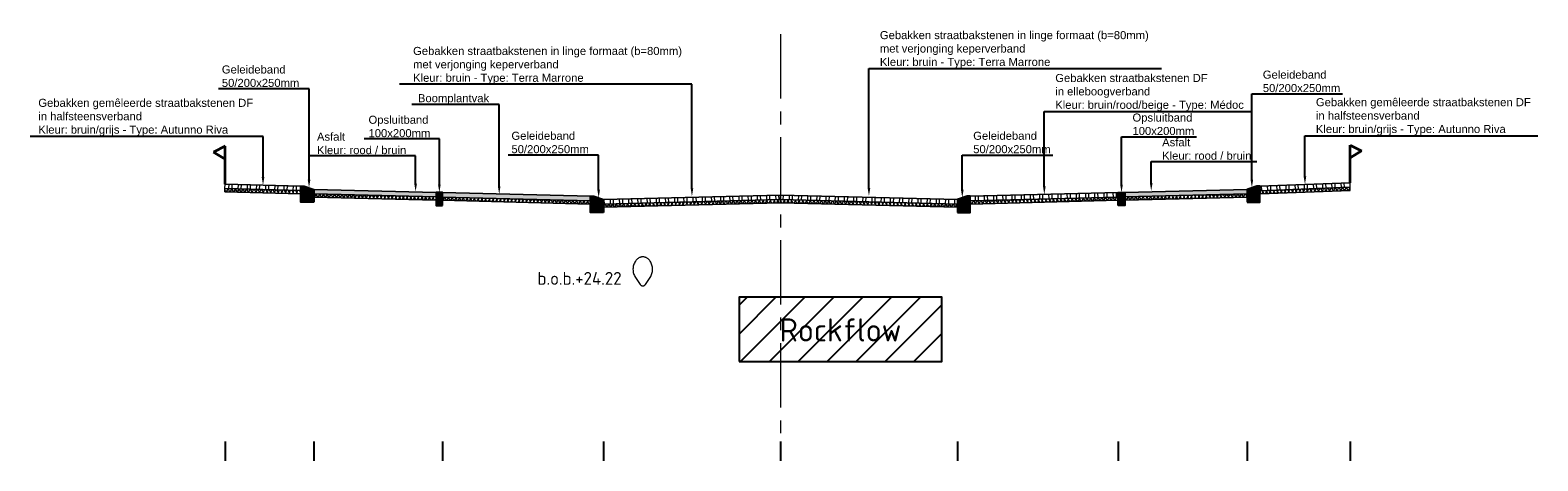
# Model space of a CAD drawing. Header units: metres. Extents: x 198530 to 198748, y 355169 to 355318.
# Tile 10 of 37: x 198532.1 to 198555.53, y 355241.5 to 355248.19. Entities that reach past the tile are written whole.
import ezdxf
from ezdxf import colors
from ezdxf.entities.mleader import LeaderData, LeaderLine
from ezdxf.math import Vec2, Vec3

# ---------------------------------------------------------------- set-up
doc = ezdxf.new("R2010")
doc.units = ezdxf.units.M
doc.linetypes.add('AM-AS', pattern=[16, 10, -2, 2, -2])
doc.linetypes.add('RI-GWA', pattern=[18.45, 6, -1.8, 1.75, -1.8, 1.75, -1.8, 1.75, -1.8])
doc.layers.get('Defpoints').update_dxf_attribs({"lineweight": 25})
for name, color, linetype, lineweight in [('B-WE-RI-GWA-BESTAANDE RIOLERING', 252, 'RI-GWA', 18), ('C3D-LABELS', 7, 'Continuous', 25), ('N-WE-AM-AS-G', 10, 'AM-AS', 18), ('N-WE-VH-VERHARDING_FUNDERING-G', 7, 'Continuous', 35), ('X-XX-AL-T25', 7, 'Continuous', 25)]:
    doc.layers.add(name, color=color, linetype=linetype, lineweight=lineweight)
doc.layers.add('N-WE-AL-DETAIL-G', color=7, linetype='Continuous')
doc.layers.add('N-WE-VH-ROCKFLOW-G', color=10, linetype='Continuous')
doc.styles.add('NLCS-ISO', font='NLCS-ISO.ttf')
doc.styles.add('NLCS-ISO-M200-T25', font='NLCS-ISO.ttf', dxfattribs={"height": 0.5})
doc.styles.add('NLCS-ISO-M50-T25', font='NLCS-ISO.ttf', dxfattribs={"height": 0.125})
pattern_1 = [(60, (-3613.88653, -302.51122), (-0.0433012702, 0.025), []), (120, (-3613.88653, -302.51122), (-0.0433012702, -0.025), [])]

# ---------------------------------------------------------------- blocks, each defined once
blk = doc.blocks.new('*U12')
at = {"lineweight": 9}
h = blk.add_hatch(dxfattribs=at)
h.set_pattern_fill('ANSI32', color=252, scale=0.015, angle=47)
h.paths.add_polyline_path([(0, 0), (-2.75, -0.069), (-2.749, -0.139), (0.001, -0.07)])
h = blk.add_hatch(dxfattribs=at)
h.set_pattern_fill('AVH-ASFALT', color=252, scale=0.05, pattern_type=2)
h.set_pattern_definition(pattern_1)
h.paths.add_polyline_path([(0.001, -0.07), (-2.749, -0.139), (-2.749, -0.189), (0.001, -0.12)])
for points in [[(0.001, -0.12), (-2.749, -0.189), (-2.75, -0.069), (0, 0)], [(0.001, -0.07), (-2.749, -0.139)]]:
    blk.add_lwpolyline(points, dxfattribs=at)
at = {"layer": 'Defpoints', "color": 6, "lineweight": 9}
for points in [[(0, 0), (-2.75, -0.069), (-2.749, -0.139), (0.001, -0.07)], [(0.001, -0.07), (-2.749, -0.139), (-2.749, -0.189), (0.001, -0.12)]]:
    blk.add_lwpolyline(points, close=True, dxfattribs=at)
blk = doc.blocks.new('*U14')
at = {"lineweight": 9}
h = blk.add_hatch(dxfattribs=at)
h.set_pattern_fill('ANSI32', color=252, scale=0.015, angle=47)
h.paths.add_polyline_path([(0, 0), (-2.75, -0.069), (-2.749, -0.139), (0.001, -0.07)])
h = blk.add_hatch(dxfattribs=at)
h.set_pattern_fill('AVH-ASFALT', color=252, scale=0.05, pattern_type=2)
h.set_pattern_definition(pattern_1)
h.paths.add_polyline_path([(0.001, -0.07), (-2.749, -0.139), (-2.749, -0.189), (0.001, -0.12)])
for points in [[(0.001, -0.12), (-2.749, -0.189), (-2.75, -0.069), (0, 0)], [(0.001, -0.07), (-2.749, -0.139)]]:
    blk.add_lwpolyline(points, dxfattribs=at)
at = {"layer": 'Defpoints', "color": 6, "lineweight": 9}
for points in [[(0, 0), (-2.75, -0.069), (-2.749, -0.139), (0.001, -0.07)], [(0.001, -0.07), (-2.749, -0.139), (-2.749, -0.189), (0.001, -0.12)]]:
    blk.add_lwpolyline(points, close=True, dxfattribs=at)
blk = doc.blocks.new('Geleideband_5-20x25')
at = {"layer": 'N-WE-AL-DETAIL-G'}
h = blk.add_hatch(color=252, dxfattribs=at)
h.dxf.hatch_style = 1
h.paths.add_polyline_path([(0.2, -0.25), (0, -0.25), (0, 0), (0.05, 0), (0.2, -0.05)])
blk.add_lwpolyline([(0.2, -0.25), (0, -0.25), (0, 0), (0.05, 0), (0.2, -0.05)], close=True)
blk = doc.blocks.new('*U13')
at = {"lineweight": 9}
h = blk.add_hatch(dxfattribs=at)
h.set_pattern_fill('ANSI32', color=252, scale=0.015, angle=47)
h.paths.add_polyline_path([(0, 0), (-2.3, -0.057), (-2.299, -0.127), (0.001, -0.07)])
h = blk.add_hatch(dxfattribs=at)
h.set_pattern_fill('AVH-ASFALT', color=252, scale=0.05, pattern_type=2)
h.set_pattern_definition(pattern_1)
h.paths.add_polyline_path([(0.001, -0.07), (-2.299, -0.127), (-2.299, -0.177), (0.001, -0.12)])
for points in [[(0.001, -0.12), (-2.299, -0.177), (-2.3, -0.057), (0, 0)], [(0.001, -0.07), (-2.299, -0.127)]]:
    blk.add_lwpolyline(points, dxfattribs=at)
at = {"layer": 'Defpoints', "color": 6, "lineweight": 9}
for points in [[(0, 0), (-2.3, -0.057), (-2.299, -0.127), (0.001, -0.07)], [(0.001, -0.07), (-2.299, -0.127), (-2.299, -0.177), (0.001, -0.12)]]:
    blk.add_lwpolyline(points, close=True, dxfattribs=at)
blk = doc.blocks.new('Opsluitband_100x200')
at = {"layer": 'N-WE-AL-DETAIL-G'}
h = blk.add_hatch(color=252, dxfattribs=at)
h.dxf.hatch_style = 1
h.paths.add_polyline_path([(0.1, 0), (0, 0), (0, -0.2), (0.1, -0.2)])
blk.add_lwpolyline([(0, -0.2), (0, 0), (0.1, 0), (0.1, -0.2)], close=True)
blk = doc.blocks.new('*U103')
at = {"lineweight": 9}
h = blk.add_hatch(color=252, dxfattribs=at)
h.dxf.hatch_style = 1
h.paths.add_polyline_path([(0, 0), (-1.9, -0.048), (-1.899, -0.117), (0.001, -0.07)])
h = blk.add_hatch(dxfattribs=at)
h.set_pattern_fill('AVH-ASFALT', color=252, scale=0.05, pattern_type=2)
h.set_pattern_definition(pattern_1)
h.paths.add_polyline_path([(0.001, -0.07), (-1.899, -0.117), (-1.899, -0.167), (0.001, -0.12)])
for points in [[(0.001, -0.12), (-1.899, -0.167), (-1.9, -0.048), (0, 0)], [(0.001, -0.07), (-1.899, -0.117)]]:
    blk.add_lwpolyline(points, dxfattribs=at)
at = {"layer": 'Defpoints', "color": 6, "lineweight": 9}
for points in [[(0, 0), (-1.9, -0.048), (-1.899, -0.117), (0.001, -0.07)], [(0.001, -0.07), (-1.899, -0.117), (-1.899, -0.167), (0.001, -0.12)]]:
    blk.add_lwpolyline(points, close=True, dxfattribs=at)
blk = doc.blocks.new('*U17')
at = {"lineweight": 9}
h = blk.add_hatch(dxfattribs=at)
h.set_pattern_fill('ANSI32', color=252, scale=0.015, angle=47)
h.paths.add_polyline_path([(0, 0), (-1.4, -0.035), (-1.4, -0.105), (0.001, -0.07)])
h = blk.add_hatch(dxfattribs=at)
h.set_pattern_fill('AVH-ASFALT', color=252, scale=0.05, pattern_type=2)
h.set_pattern_definition(pattern_1)
h.paths.add_polyline_path([(0.001, -0.07), (-1.4, -0.105), (-1.4, -0.155), (0.001, -0.12)])
for points in [[(0.001, -0.12), (-1.4, -0.155), (-1.4, -0.035), (0, 0)], [(0.001, -0.07), (-1.4, -0.105)]]:
    blk.add_lwpolyline(points, dxfattribs=at)
at = {"layer": 'Defpoints', "color": 6, "lineweight": 9}
for points in [[(0, 0), (-1.4, -0.035), (-1.4, -0.105), (0.001, -0.07)], [(0.001, -0.07), (-1.4, -0.105), (-1.4, -0.155), (0.001, -0.12)]]:
    blk.add_lwpolyline(points, close=True, dxfattribs=at)
blk = doc.blocks.new('OBJ_Grens')
at = {"layer": 'N-WE-VH-VERHARDING_FUNDERING-G'}
for p, q in [((0, 0), (0, 0.586)), ((0, 0.586), (0.179, 0.496)), ((0.179, 0.496), (0, 0.386))]:
    blk.add_line(p, q, dxfattribs=at)
blk = doc.blocks.new('*U110')
at = {"lineweight": 9}
h = blk.add_hatch(dxfattribs=at)
h.set_pattern_fill('GRAVEL', color=252, scale=0.005)
h.paths.add_polyline_path([(0, 0), (-2.3, -0.057), (-2.299, -0.127), (0.001, -0.07)])
h = blk.add_hatch(dxfattribs=at)
h.set_pattern_fill('AVH-ASFALT', color=252, scale=0.05, pattern_type=2)
h.set_pattern_definition(pattern_1)
h.paths.add_polyline_path([(0.001, -0.07), (-2.299, -0.127), (-2.299, -0.177), (0.001, -0.12)])
for points in [[(0.001, -0.12), (-2.299, -0.177), (-2.3, -0.057), (0, 0)], [(0.001, -0.07), (-2.299, -0.127)]]:
    blk.add_lwpolyline(points, dxfattribs=at)
at = {"layer": 'Defpoints', "color": 6, "lineweight": 9}
for points in [[(0, 0), (-2.3, -0.057), (-2.299, -0.127), (0.001, -0.07)], [(0.001, -0.07), (-2.299, -0.127), (-2.299, -0.177), (0.001, -0.12)]]:
    blk.add_lwpolyline(points, close=True, dxfattribs=at)
blk = doc.blocks.new('*U18')
at = {"lineweight": 9}
h = blk.add_hatch(dxfattribs=at)
h.set_pattern_fill('ANSI32', color=252, scale=0.015, angle=47)
h.paths.add_polyline_path([(0, 0), (-1.18, -0.03), (-1.179, -0.099), (0.001, -0.07)])
h = blk.add_hatch(dxfattribs=at)
h.set_pattern_fill('AVH-ASFALT', color=252, scale=0.05, pattern_type=2)
h.set_pattern_definition(pattern_1)
h.paths.add_polyline_path([(0.001, -0.07), (-1.179, -0.099), (-1.179, -0.149), (0.001, -0.12)])
for points in [[(0.001, -0.12), (-1.179, -0.149), (-1.18, -0.03), (0, 0)], [(0.001, -0.07), (-1.179, -0.099)]]:
    blk.add_lwpolyline(points, dxfattribs=at)
at = {"layer": 'Defpoints', "color": 6, "lineweight": 9}
for points in [[(0, 0), (-1.18, -0.03), (-1.179, -0.099), (0.001, -0.07)], [(0.001, -0.07), (-1.179, -0.099), (-1.179, -0.149), (0.001, -0.12)]]:
    blk.add_lwpolyline(points, close=True, dxfattribs=at)

msp = doc.modelspace()

# ---------------------------------------------------------------- hatches: boundary and pattern name
at = {"layer": 'N-WE-VH-ROCKFLOW-G'}
h = msp.add_hatch(dxfattribs=at)
h.set_pattern_fill('ANSI31', color=256, scale=0.1)
h.set_pattern_definition([(45, (-0.022, -46), (-0.22450640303, 0.22450640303), [])])
h.paths.add_polyline_path([(198543.118, 355243.042), (198546.268, 355243.042), (198546.268, 355244.042), (198543.118, 355244.042)])
h.paths.add_polyline_path([(198543.621, 355243.119), (198545.745, 355243.119), (198545.745, 355243.983), (198543.621, 355243.983)], flags=24)

# ---------------------------------------------------------------- linework, layer by layer
at = {"layer": 'B-WE-RI-GWA-BESTAANDE RIOLERING'}
msp.add_lwpolyline([(198541.581, 355244.239, 0.52368), (198541.661, 355244.239), (198541.736, 355244.35, 0.298001), (198541.736, 355244.6, 0.586887), (198541.506, 355244.6, 0.298001), (198541.506, 355244.35)], format="xyb", close=True, dxfattribs=at)
at = {"layer": 'C3D-LABELS', "color": 7, "linetype": 'Continuous', "lineweight": 25}
for p, q in [((198535.13, 355241.799), (198535.13, 355241.499)), ((198536.51, 355241.799), (198536.51, 355241.499)), ((198538.51, 355241.799), (198538.51, 355241.499)), ((198541.01, 355241.799), (198541.01, 355241.499)), ((198543.76, 355241.799), (198543.76, 355241.499)), ((198546.51, 355241.799), (198546.51, 355241.499)), ((198549.01, 355241.799), (198549.01, 355241.499)), ((198551.01, 355241.799), (198551.01, 355241.499)), ((198552.61, 355241.799), (198552.61, 355241.499))]:
    msp.add_line(p, q, dxfattribs=at)
at = {"layer": 'N-WE-AM-AS-G', "ltscale": 0.1}
msp.add_lwpolyline([(198543.76, 355248.127), (198543.76, 355241.884)], dxfattribs=at)
at = {"layer": 'N-WE-AM-AS-G'}
msp.add_lwpolyline([(198535.13, 355245.767), (198535.13, 355246.136)], dxfattribs=at)
at = {"layer": 'N-WE-VH-ROCKFLOW-G'}
msp.add_lwpolyline([(198543.118, 355243.042), (198546.268, 355243.042), (198546.268, 355244.042), (198543.118, 355244.042)], close=True, dxfattribs=at)

# ---------------------------------------------------------------- block references
at = {"layer": 'N-WE-AL-DETAIL-G', "xscale": -1}
for name, p in [('OBJ_Grens', (198535.13, 355245.8)), ('Geleideband_5-20x25', (198551.21, 355245.766)), ('*U103', (198536.51, 355245.717)), ('Opsluitband_100x200', (198538.51, 355245.667)), ('*U14', (198543.76, 355245.628)), ('Geleideband_5-20x25', (198546.71, 355245.609))]:
    msp.add_blockref(name, p, dxfattribs=at)
at = {"layer": 'N-WE-AL-DETAIL-G'}
for name, p in [('OBJ_Grens', (198552.61, 355245.82)), ('Geleideband_5-20x25', (198536.31, 355245.767)), ('Geleideband_5-20x25', (198540.81, 355245.609)), ('*U12', (198543.76, 355245.628))]:
    msp.add_blockref(name, p, dxfattribs=at)
at = {"layer": 'N-WE-AL-DETAIL-G', "xscale": -1}
for name, p, rotation in [('*U18', (198535.13, 355245.8), 359.8208408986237), ('*U13', (198546.71, 355245.609), 2.868139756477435)]:
    msp.add_blockref(name, p, dxfattribs=dict(at, rotation=rotation))
at = {"layer": 'N-WE-AL-DETAIL-G'}
for name, p, rotation in [('*U17', (198552.61, 355245.82), 0.7602063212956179), ('*U110', (198540.81, 355245.609), 357.1358076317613), ('Opsluitband_100x200', (198549.01, 355245.666), 0.0002486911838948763), ('*U103', (198551.01, 355245.716), 0.0002486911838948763)]:
    msp.add_blockref(name, p, dxfattribs=dict(at, rotation=rotation))

# ---------------------------------------------------------------- texts
at = {"layer": 'B-WE-RI-GWA-BESTAANDE RIOLERING', "insert": (198539.984, 355244.434), "char_height": 0.2, "attachment_point": 1, "style": 'NLCS-ISO-M200-T25'}
msp.add_mtext_dynamic_manual_height_columns('b.o.b.+24.22', width=1.70356, gutter_width=2.5, heights=[0.543], dxfattribs=at)
at = {"layer": 'N-WE-VH-ROCKFLOW-G', "insert": (198543.747, 355243.713), "char_height": 0.36, "attachment_point": 1, "style": 'NLCS-ISO'}
msp.add_mtext('Rockflow', dxfattribs=at)

# ---------------------------------------------------------------- leaders
at = {"layer": 'X-XX-AL-T25'}
ml = msp.add_multileader_mtext('Standard', dxfattribs=at)
ml.set_content('{\\fArial|b0|i0|c0|p34;Gebakken straatbakstenen in linge formaat (b=80mm) \\Pmet verjonging keperverband\\PKleur: bruin - Type: Terra Marrone}', color=256, style='NLCS-ISO-M50-T25')
ml.set_leader_properties(color=256, linetype='ByLayer', lineweight=-1)
ml.build(insert=Vec2(0, 0))
ml.multileader.update_dxf_attribs({"text_left_attachment_type": 5, "text_right_attachment_type": 5, "dogleg_length": 0.125, "arrow_head_size": 0.125})
ctx = ml.context
ctx.base_point, ctx.char_height, ctx.arrow_head_size, ctx.landing_gap_size, ctx.plane_origin = Vec3(198545.26, 355247.595), 0.125, 0.125, 0.045, Vec3(198545.654, 355245.96)
ctx.left_attachment, ctx.right_attachment = 5, 5
notes = []
notes.append((ctx, [(0, (1, 1, 0), (198545.135, 355247.595), (1, 0), 0.125, [(0, [(198545.135, 355245.612)], 0, [])])]))
ctx.mtext.insert, ctx.mtext.flow_direction = Vec3(198545.305, 355248.176), 5
ml = msp.add_multileader_mtext('Standard', dxfattribs=at)
ml.set_content('{\\fArial|b0|i0|c0|p34;Gebakken straatbakstenen in linge formaat (b=80mm) \\Pmet verjonging keperverband\\PKleur: bruin - Type: Terra Marrone}', color=256, style='NLCS-ISO-M50-T25')
ml.set_leader_properties(color=256, linetype='ByLayer', lineweight=-1)
ml.build(insert=Vec2(0, 0))
ml.multileader.update_dxf_attribs({"text_left_attachment_type": 5, "text_right_attachment_type": 5, "dogleg_length": 0.125, "arrow_head_size": 0.125})
ctx = ml.context
ctx.base_point, ctx.char_height, ctx.arrow_head_size, ctx.landing_gap_size, ctx.plane_origin = Vec3(198538.007, 355247.35), 0.125, 0.125, 0.045, Vec3(198542.904, 355245.957)
ctx.left_attachment, ctx.right_attachment = 5, 5
notes.append((ctx, [(1, (1, 1, 0), (198542.385, 355247.35), (-1, 0), 0.125, [(0, [(198542.385, 355245.609)], 0, [])])]))
ctx.mtext.insert, ctx.mtext.flow_direction = Vec3(198538.052, 355247.93), 5
ml = msp.add_multileader_mtext('Standard', dxfattribs=at)
ml.set_content('{\\fArial|b0|i0|c0|p34;Geleideband\\P50/200x250mm}', color=256, style='NLCS-ISO-M50-T25')
ml.set_leader_properties(color=256, linetype='ByLayer', lineweight=-1)
ml.build(insert=Vec2(0, 0))
ml.multileader.update_dxf_attribs({"text_left_attachment_type": 5, "text_right_attachment_type": 5, "dogleg_length": 0.125, "arrow_head_size": 0.125})
ctx = ml.context
ctx.base_point, ctx.char_height, ctx.arrow_head_size, ctx.landing_gap_size, ctx.plane_origin = Vec3(198535.035, 355247.279), 0.125, 0.125, 0.045, Vec3(198536.954, 355246.089)
ctx.left_attachment, ctx.right_attachment = 5, 5
notes.append((ctx, [(1, (1, 1, 0), (198536.435, 355247.279), (-1, 0), 0.125, [(0, [(198536.435, 355245.742)], 0, [])])]))
ctx.mtext.insert, ctx.mtext.flow_direction = Vec3(198535.08, 355247.642), 5
ml = msp.add_multileader_mtext('Standard', dxfattribs=at)
ml.set_content('{\\fArial|b0|i0|c0|p34;Gebakken straatbakstenen DF \\Pin elleboogverband\\PKleur: bruin/rood/beige - Type: Médoc}', color=256, style='NLCS-ISO-M50-T25')
ml.set_leader_properties(color=256, linetype='ByLayer', lineweight=-1)
ml.build(insert=Vec2(0, 0))
ml.multileader.update_dxf_attribs({"text_left_attachment_type": 5, "text_right_attachment_type": 5, "dogleg_length": 0.125, "arrow_head_size": 0.125})
ctx = ml.context
ctx.base_point, ctx.char_height, ctx.arrow_head_size, ctx.landing_gap_size, ctx.plane_origin = Vec3(198547.985, 355246.927), 0.125, 0.125, 0.045, Vec3(198548.379, 355245.986)
ctx.left_attachment, ctx.right_attachment = 5, 5
notes.append((ctx, [(0, (1, 1, 0), (198547.86, 355246.927), (1, 0), 0.125, [(0, [(198547.86, 355245.638)], 0, [])])]))
ctx.mtext.insert, ctx.mtext.flow_direction = Vec3(198548.03, 355247.51), 5
ml = msp.add_multileader_mtext('Standard', dxfattribs=at)
ml.set_content('{\\fArial|b0|i0|c0|p34;Geleideband\\P50/200x250mm}', color=256, style='NLCS-ISO-M50-T25')
ml.set_leader_properties(color=256, linetype='ByLayer', lineweight=-1)
ml.build(insert=Vec2(0, 0))
ml.multileader.update_dxf_attribs({"text_left_attachment_type": 5, "text_right_attachment_type": 5, "dogleg_length": 0.125, "arrow_head_size": 0.125})
ctx = ml.context
ctx.base_point, ctx.char_height, ctx.arrow_head_size, ctx.landing_gap_size, ctx.plane_origin = Vec3(198551.21, 355247.2), 0.125, 0.125, 0.045, Vec3(198551.604, 355246.092)
ctx.left_attachment, ctx.right_attachment = 5, 5
notes.append((ctx, [(0, (1, 1, 0), (198551.085, 355247.2), (1, 0), 0.125, [(0, [(198551.085, 355245.745)], 0, [])])]))
ctx.mtext.insert, ctx.mtext.flow_direction = Vec3(198551.255, 355247.562), 5
ml = msp.add_multileader_mtext('Standard', dxfattribs=at)
ml.set_content('{\\fArial|b0|i0|c0|p34;Boomplantvak}', color=256, style='NLCS-ISO-M50-T25')
ml.set_leader_properties(color=256, linetype='ByLayer', lineweight=-1)
ml.build(insert=Vec2(0, 0))
ml.multileader.update_dxf_attribs({"text_left_attachment_type": 5, "text_right_attachment_type": 5, "dogleg_length": 0.125, "arrow_head_size": 0.125})
ctx = ml.context
ctx.base_point, ctx.char_height, ctx.arrow_head_size, ctx.landing_gap_size, ctx.plane_origin = Vec3(198538.082, 355247.036), 0.125, 0.125, 0.045, Vec3(198539.909, 355245.989)
ctx.left_attachment, ctx.right_attachment = 5, 5
notes.append((ctx, [(1, (1, 1, 0), (198539.39, 355247.036), (-1, 0), 0.125, [(0, [(198539.39, 355245.641)], 0, [])])]))
ctx.mtext.insert, ctx.mtext.flow_direction = Vec3(198538.127, 355247.196), 5
ml = msp.add_multileader_mtext('Standard', dxfattribs=at)
ml.set_content('{\\fArial|b0|i0|c0|p34;Gebakken gemêleerde straatbakstenen DF \\Pin halfsteensverband\\PKleur: bruin/grijs - Type: Autunno Riva}', color=256, style='NLCS-ISO-M50-T25')
ml.set_leader_properties(color=256, linetype='ByLayer', lineweight=-1)
ml.build(insert=Vec2(0, 0))
ml.multileader.update_dxf_attribs({"text_left_attachment_type": 5, "text_right_attachment_type": 5, "dogleg_length": 0.125, "arrow_head_size": 0.125})
ctx = ml.context
ctx.base_point, ctx.char_height, ctx.arrow_head_size, ctx.landing_gap_size, ctx.plane_origin = Vec3(198552.035, 355246.549), 0.125, 0.125, 0.045, Vec3(198550.353, 355246.083)
ctx.left_attachment, ctx.right_attachment = 5, 5
notes.append((ctx, [(0, (1, 1, 0), (198551.91, 355246.549), (1, 0), 0.125, [(0, [(198551.91, 355245.793)], 0, [])])]))
ctx.mtext.insert, ctx.mtext.flow_direction = Vec3(198552.08, 355247.134), 5
ml = msp.add_multileader_mtext('Standard', dxfattribs=at)
ml.set_content('{\\fArial|b0|i0|c0|p34;Gebakken gemêleerde straatbakstenen DF \\Pin halfsteensverband\\PKleur: bruin/grijs - Type: Autunno Riva}', color=256, style='NLCS-ISO-M50-T25')
ml.set_leader_properties(color=256, linetype='ByLayer', lineweight=-1)
ml.build(insert=Vec2(0, 0))
ml.multileader.update_dxf_attribs({"text_left_attachment_type": 5, "text_right_attachment_type": 5, "dogleg_length": 0.125, "arrow_head_size": 0.125})
ctx = ml.context
ctx.base_point, ctx.char_height, ctx.arrow_head_size, ctx.landing_gap_size, ctx.plane_origin = Vec3(198532.183, 355246.54), 0.125, 0.125, 0.045, Vec3(198534.163, 355246.073)
ctx.left_attachment, ctx.right_attachment = 5, 5
notes.append((ctx, [(1, (1, 1, 0), (198535.72, 355246.54), (-1, 0), 0.125, [(0, [(198535.72, 355245.783)], 0, [])])]))
ctx.mtext.insert, ctx.mtext.flow_direction = Vec3(198532.228, 355247.124), 5
ml = msp.add_multileader_mtext('Standard', dxfattribs=at)
ml.set_content('{\\fArial|b0|i0|c0|p34;Opsluitband\\P100x200mm}', color=256, style='NLCS-ISO-M50-T25')
ml.set_leader_properties(color=256, linetype='ByLayer', lineweight=-1)
ml.build(insert=Vec2(0, 0))
ml.multileader.update_dxf_attribs({"text_left_attachment_type": 5, "text_right_attachment_type": 5, "dogleg_length": 0.125, "arrow_head_size": 0.125})
ctx = ml.context
ctx.base_point, ctx.char_height, ctx.arrow_head_size, ctx.landing_gap_size, ctx.plane_origin = Vec3(198537.314, 355246.5), 0.125, 0.125, 0.045, Vec3(198538.979, 355246.014)
ctx.left_attachment, ctx.right_attachment = 5, 5
notes.append((ctx, [(1, (1, 1, 0), (198538.46, 355246.5), (-1, 0), 0.125, [(0, [(198538.46, 355245.667)], 0, [])])]))
ctx.mtext.insert, ctx.mtext.flow_direction = Vec3(198537.359, 355246.861), 5
ml = msp.add_multileader_mtext('Standard', dxfattribs=at)
ml.set_content('{\\fArial|b0|i0|c0|p34;Opsluitband\\P100x200mm}', color=256, style='NLCS-ISO-M50-T25')
ml.set_leader_properties(color=256, linetype='ByLayer', lineweight=-1)
ml.build(insert=Vec2(0, 0))
ml.multileader.update_dxf_attribs({"text_left_attachment_type": 5, "text_right_attachment_type": 5, "dogleg_length": 0.125, "arrow_head_size": 0.125})
ctx = ml.context
ctx.base_point, ctx.char_height, ctx.arrow_head_size, ctx.landing_gap_size, ctx.plane_origin = Vec3(198549.185, 355246.534), 0.125, 0.125, 0.045, Vec3(198549.58, 355246.014)
ctx.left_attachment, ctx.right_attachment = 5, 5
notes.append((ctx, [(0, (1, 1, 0), (198549.06, 355246.534), (1, 0), 0.125, [(0, [(198549.06, 355245.666)], 0, [])])]))
ctx.mtext.insert, ctx.mtext.flow_direction = Vec3(198549.23, 355246.895), 5
ml = msp.add_multileader_mtext('Standard', dxfattribs=at)
ml.set_content('{\\fArial|b0|i0|c0|p34;Asfalt\\PKleur: rood / bruin}', color=256, style='NLCS-ISO-M50-T25')
ml.set_leader_properties(color=256, linetype='ByLayer', lineweight=-1)
ml.build(insert=Vec2(0, 0))
ml.multileader.update_dxf_attribs({"text_left_attachment_type": 5, "text_right_attachment_type": 5, "dogleg_length": 0.125, "arrow_head_size": 0.125})
ctx = ml.context
ctx.base_point, ctx.char_height, ctx.arrow_head_size, ctx.landing_gap_size, ctx.plane_origin = Vec3(198536.513, 355246.236), 0.125, 0.125, 0.045, Vec3(198538.61, 355246.045)
ctx.left_attachment, ctx.right_attachment = 5, 5
notes.append((ctx, [(1, (1, 1, 0), (198538.091, 355246.236), (-1, 0), 0.125, [(0, [(198538.091, 355245.679)], 0, [])])]))
ctx.mtext.insert, ctx.mtext.flow_direction = Vec3(198536.558, 355246.598), 5
ml = msp.add_multileader_mtext('Standard', dxfattribs=at)
ml.set_content('{\\fArial|b0|i0|c0|p34;Geleideband\\P50/200x250mm}', color=256, style='NLCS-ISO-M50-T25')
ml.set_leader_properties(color=256, linetype='ByLayer', lineweight=-1)
ml.build(insert=Vec2(0, 0))
ml.multileader.update_dxf_attribs({"text_left_attachment_type": 5, "text_right_attachment_type": 5, "dogleg_length": 0.125, "arrow_head_size": 0.125})
ctx = ml.context
ctx.base_point, ctx.char_height, ctx.arrow_head_size, ctx.landing_gap_size, ctx.plane_origin = Vec3(198539.535, 355246.249), 0.125, 0.125, 0.045, Vec3(198541.454, 355245.935)
ctx.left_attachment, ctx.right_attachment = 5, 5
notes.append((ctx, [(1, (1, 1, 0), (198540.935, 355246.249), (-1, 0), 0.125, [(0, [(198540.935, 355245.587)], 0, [])])]))
ctx.mtext.insert, ctx.mtext.flow_direction = Vec3(198539.58, 355246.612), 5
ml = msp.add_multileader_mtext('Standard', dxfattribs=at)
ml.set_content('{\\fArial|b0|i0|c0|p34;Geleideband\\P50/200x250mm}', color=256, style='NLCS-ISO-M50-T25')
ml.set_leader_properties(color=256, linetype='ByLayer', lineweight=-1)
ml.build(insert=Vec2(0, 0))
ml.multileader.update_dxf_attribs({"text_left_attachment_type": 5, "text_right_attachment_type": 5, "dogleg_length": 0.125, "arrow_head_size": 0.125})
ctx = ml.context
ctx.base_point, ctx.char_height, ctx.arrow_head_size, ctx.landing_gap_size, ctx.plane_origin = Vec3(198546.71, 355246.249), 0.125, 0.125, 0.045, Vec3(198547.104, 355245.935)
ctx.left_attachment, ctx.right_attachment = 5, 5
notes.append((ctx, [(0, (1, 1, 0), (198546.585, 355246.249), (1, 0), 0.125, [(0, [(198546.585, 355245.587)], 0, [])])]))
ctx.mtext.insert, ctx.mtext.flow_direction = Vec3(198546.755, 355246.612), 5
ml = msp.add_multileader_mtext('Standard', dxfattribs=at)
ml.set_content('{\\fArial|b0|i0|c0|p34;Asfalt\\PKleur: rood / bruin}', color=256, style='NLCS-ISO-M50-T25')
ml.set_leader_properties(color=256, linetype='ByLayer', lineweight=-1)
ml.build(insert=Vec2(0, 0))
ml.multileader.update_dxf_attribs({"text_left_attachment_type": 5, "text_right_attachment_type": 5, "dogleg_length": 0.125, "arrow_head_size": 0.125})
ctx = ml.context
ctx.base_point, ctx.char_height, ctx.arrow_head_size, ctx.landing_gap_size, ctx.plane_origin = Vec3(198549.646, 355246.149), 0.125, 0.125, 0.045, Vec3(198550.04, 355246.038)
ctx.left_attachment, ctx.right_attachment = 5, 5
notes.append((ctx, [(0, (1, 1, 0), (198549.521, 355246.149), (1, 0), 0.125, [(0, [(198549.521, 355245.691)], 0, [])])]))
ctx.mtext.insert, ctx.mtext.flow_direction = Vec3(198549.691, 355246.511), 5
for ctx, leaders in notes:
    for number, flags, end, landing, length, lines in leaders:
        leader = LeaderData()
        leader.index, (leader.has_last_leader_line, leader.has_dogleg_vector, leader.attachment_direction) = number, flags
        leader.last_leader_point, leader.dogleg_vector, leader.dogleg_length = Vec3(end), Vec3(landing), length
        for number, points, colour, breaks in lines:
            line = LeaderLine()
            line.index, line.vertices, line.color, line.breaks = number, Vec3.list(points), colors.encode_raw_color(colour), breaks
            leader.lines.append(line)
        ctx.leaders.append(leader)

doc.saveas('drawing.dxf')
